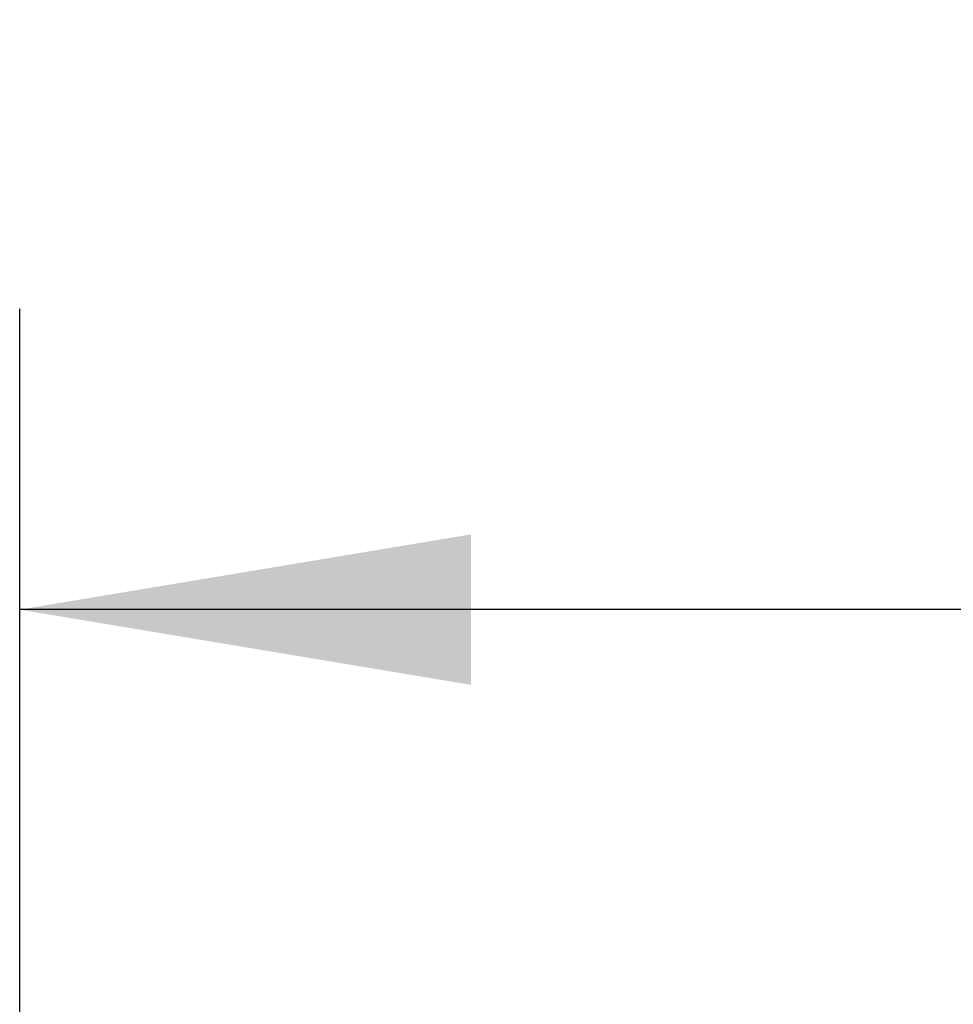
# Model space of a CAD drawing. Header units: millimetres. Extents: x 0 to 420, y 0 to 297.
# Tile 14 of 36: x 57.6 to 63.8, y 228.85 to 235.4. Entities that reach past the tile are written whole.
import ezdxf

# ---------------------------------------------------------------- set-up
doc = ezdxf.new("R2010")
doc.units = ezdxf.units.MM
doc.layers.add('QUOTE', color=174, linetype='Continuous')
doc.styles.add('SLDTEXTSTYLE3', font='TXT', dxfattribs={"width": 0.75})
doc.dimstyles.new('SLDDIMSTYLE0', dxfattribs={"dimtxt": 3, "dimasz": 3, "dimexe": 0, "dimexo": 0.0625, "dimgap": 0.75, "dimtad": 1, "dimlfac": 14.865651, "dimrnd": 1e-09, "dimzin": 12, "dimdsep": 46, "dimtxsty": 'SLDTEXTSTYLE3', "dimsah": 1, "dimcen": 0.09, "dimadec": 0, "dimazin": 3, "dimtfac": 1, "dimtdec": 3, "dimtofl": 0, "dimtmove": 0, "dimatfit": 3, "dimfxl": 0, "dimfrac": 2, "dimtolj": 1, "dimtzin": 12, "dimarcsym": 0})

# ---------------------------------------------------------------- blocks, each defined once
blk = doc.blocks.new('_D')
at = {"layer": 'QUOTE'}
for p, q in [((57.5953, 226.1254), (57.5953, 233.4751)), ((222.4047, 226.1254), (222.4047, 233.4751)), ((222.4047, 231.4751), (57.5953, 231.4751))]:
    blk.add_line(p, q, dxfattribs=at)
for points in [[(57.5953, 231.4751), (60.5953, 230.9751), (60.5953, 231.9751)], [(222.4047, 231.4751), (219.4047, 231.9751), (219.4047, 230.9751)]]:
    blk.add_solid(points, dxfattribs=at)
at = {"layer": 'QUOTE', "insert": (135.5667, 235.3423), "char_height": 3, "attachment_point": 1, "style": 'SLDTEXTSTYLE3'}
blk.add_mtext('2450', dxfattribs=at)

msp = doc.modelspace()

# ---------------------------------------------------------------- dimensions: what is measured, and where the dimension line sits
at = {"layer": 'QUOTE'}
dim = msp.add_linear_dim(base=(57.59527, 231.47508), p1=(222.40473, 224.12538), p2=(57.59527, 224.12538), dimstyle='SLDDIMSTYLE0', dxfattribs=at)
dim.commit()
dim.dimension.update_dxf_attribs({"geometry": '_D', "text_midpoint": (140, 231.47508), "dimtype": 160})

doc.saveas('drawing.dxf')
